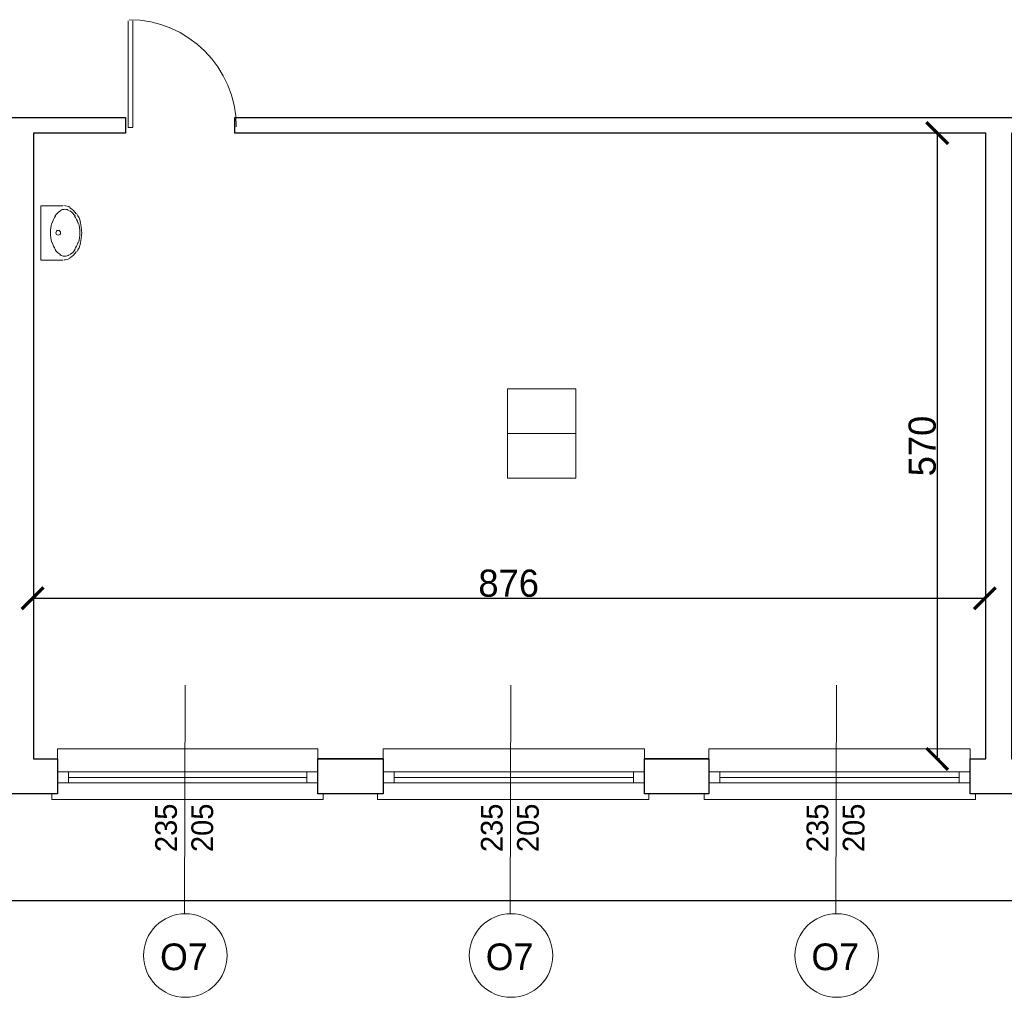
# Model space of a CAD drawing. Header units: centimetres. Extents: x -17621 to 77377, y -18613 to 66.
# Tile 162 of 173: x 50342 to 51248, y -14101 to -13202. Entities that reach past the tile are written whole.
import ezdxf

# ---------------------------------------------------------------- set-up
doc = ezdxf.new("R2010")
doc.units = ezdxf.units.CM
doc.layers.add('0-wymiarowanie rys.CAD', color=5, linetype='Continuous', lineweight=0, true_color=0x0000ff)
for name, color, linetype, lineweight in [('a_drzwi i okna', 2, 'Continuous', 0), ('a_wymiarowanie', 211, 'Continuous', 0), ('pomieszczenia', 191, 'Continuous', 5)]:
    doc.layers.add(name, color=color, linetype=linetype, lineweight=lineweight)
for name, color, linetype in [('PDF4_A220 ŚCIANY WEWNĘTRZNE', 7, 'Continuous'), ('PDF4_A310 STOLARKA ZEWNĘTRZNA', 7, 'Continuous'), ('PDF4_A320 STOLARKA WEWNĘTRZNA', 7, 'Continuous'), ('PDF4_A720 MEBLE', 7, 'Continuous')]:
    doc.layers.add(name, color=color, linetype=linetype)
doc.styles.add('PDF Century Gothic', font='GOTHIC.TTF')
doc.dimstyles.new('ISO-25', dxfattribs={"dimtxt": 25, "dimasz": 20, "dimexe": 0.6, "dimexo": 0.375, "dimtad": 1, "dimdec": 0, "dimtxsty": 'PDF Century Gothic', "dimblk": 'ARCHTICK', "dimcen": 2.5, "dimadec": 1, "dimazin": 0, "dimtfac": 1, "dimtdec": 0, "dimtmove": 0, "dimatfit": 3, "dimldrblk": 'ARCHTICK', "dimfxl": 2, "dimfxlon": 1, "dimarcsym": 0})

# ---------------------------------------------------------------- blocks, each defined once
blk = doc.blocks.new('_ArchTick')
at = {"color": 0, "linetype": 'ByBlock', "const_width": 0.15}
blk.add_lwpolyline([(-0.5, -0.5), (0.5, 0.5)], dxfattribs=at)
blk = doc.blocks.new('*D827')
at = {"layer": 'a_wymiarowanie', "color": 0, "linetype": 'Continuous', "lineweight": -2, "transparency": 16777216}
for p, q in [((50353.57, -13736.41), (50353.57, -13733.81)), ((50353.57, -13734.41), (51229.86, -13734.41)), ((51229.86, -13736.41), (51229.86, -13733.81))]:
    blk.add_line(p, q, dxfattribs=at)
at = {"layer": 'Defpoints', "color": 0, "linetype": 'Continuous', "transparency": 16777216}
for p in [(51229.86, -13734.41), (50353.57, -13882.2), (51229.86, -13882.2)]:
    blk.add_point(p, dxfattribs=at)
at = {"layer": 'a_wymiarowanie', "color": 0, "linetype": 'Continuous', "lineweight": -2, "transparency": 16777216, "xscale": 20, "yscale": 20, "zscale": 20, "rotation": 180}
blk.add_blockref('_ArchTick', (50353.57, -13734.41), dxfattribs=at)
at = {"layer": 'a_wymiarowanie', "color": 0, "linetype": 'Continuous', "lineweight": -2, "transparency": 16777216, "xscale": 20, "yscale": 20, "zscale": 20}
blk.add_blockref('_ArchTick', (51229.86, -13734.41), dxfattribs=at)
at = {"layer": 'a_wymiarowanie', "color": 0, "linetype": 'Continuous', "lineweight": 0, "transparency": 16777216, "insert": (50791.71, -13720.66), "char_height": 25, "attachment_point": 5, "style": 'PDF Century Gothic'}
blk.add_mtext('876', dxfattribs=at)
blk = doc.blocks.new('*D828')
at = {"layer": 'a_wymiarowanie', "color": 0, "linetype": 'Continuous', "lineweight": -2, "transparency": 16777216}
for p, q in [((51188.13, -13306.47), (51185.53, -13306.47)), ((51186.13, -13306.47), (51186.13, -13882.2)), ((51188.13, -13882.2), (51185.53, -13882.2))]:
    blk.add_line(p, q, dxfattribs=at)
at = {"layer": 'Defpoints', "color": 0, "linetype": 'Continuous', "transparency": 16777216}
for p in [(51229.86, -13306.47), (51186.13, -13882.2), (51229.86, -13882.2)]:
    blk.add_point(p, dxfattribs=at)
at = {"layer": 'a_wymiarowanie', "color": 0, "linetype": 'Continuous', "lineweight": -2, "transparency": 16777216, "xscale": 20, "yscale": 20, "zscale": 20}
for p, rotation in [((51186.13, -13306.47), 90), ((51186.13, -13882.2), 270)]:
    blk.add_blockref('_ArchTick', p, dxfattribs=dict(at, rotation=rotation))
at = {"layer": 'a_wymiarowanie', "color": 0, "linetype": 'Continuous', "lineweight": 0, "transparency": 16777216, "insert": (51172.38, -13594.34), "char_height": 25, "attachment_point": 5, "rotation": 90, "style": 'PDF Century Gothic'}
blk.add_mtext('570', dxfattribs=at)
blk = doc.blocks.new('*D1114')
at = {"layer": '0-wymiarowanie rys.CAD', "color": 0, "linetype": 'Continuous', "lineweight": -2, "transparency": 16777216}
for p, q in [((47618.85, -14010.52), (47618.85, -14013.12)), ((47618.85, -14012.52), (52464.29, -14012.52)), ((52464.29, -14010.52), (52464.29, -14013.12))]:
    blk.add_line(p, q, dxfattribs=at)
at = {"layer": 'Defpoints', "color": 0, "linetype": 'Continuous', "transparency": 16777216}
for p in [(47618.85, -13914.37), (52464.29, -13914.37), (52464.29, -14012.52)]:
    blk.add_point(p, dxfattribs=at)
at = {"layer": '0-wymiarowanie rys.CAD', "color": 0, "linetype": 'Continuous', "lineweight": -2, "transparency": 16777216, "xscale": 20, "yscale": 20, "zscale": 20, "rotation": 180}
blk.add_blockref('_ArchTick', (47618.85, -14012.52), dxfattribs=at)
at = {"layer": '0-wymiarowanie rys.CAD', "color": 0, "linetype": 'Continuous', "lineweight": -2, "transparency": 16777216, "xscale": 20, "yscale": 20, "zscale": 20}
blk.add_blockref('_ArchTick', (52464.29, -14012.52), dxfattribs=at)
at = {"layer": '0-wymiarowanie rys.CAD', "color": 0, "linetype": 'Continuous', "transparency": 16777216, "insert": (50041.57, -13998.77), "char_height": 25, "attachment_point": 5, "style": 'PDF Century Gothic'}
blk.add_mtext('4845', dxfattribs=at)

msp = doc.modelspace()

# ---------------------------------------------------------------- linework, layer by layer
at = {"layer": 'a_drzwi i okna'}
for p, q in [((50493.95, -13814.4), (50493.43, -14024.58)), ((50793.67, -13814.4), (50793.14, -14024.58)), ((51093.39, -13814.4), (51092.86, -14024.58))]:
    msp.add_line(p, q, dxfattribs=at)
for centre in [(50494.19, -14063.01), (50793.9, -14063.01), (51093.62, -14063.01)]:
    msp.add_circle(centre, 38.43, dxfattribs=at)
at = {"layer": 'PDF4_A220 ŚCIANY WEWNĘTRZNE', "lineweight": 25}
for points in [[(50439.08, -13292.08), (50439.08, -13306.47), (50354.41, -13306.47), (50354.41, -13882.2), (50376.43, -13882.2), (50376.43, -13914.37), (50316.31, -13914.37), (50316.31, -13882.2), (50330.71, -13882.2), (50330.71, -13306.47), (49639.83, -13306.47), (49639.83, -13292.08)], [(51643.88, -13306.47), (51254.41, -13306.47), (51254.41, -13882.2), (51276.43, -13882.2), (51276.43, -13914.37), (51216.31, -13914.37), (51216.31, -13882.2), (51230.71, -13882.2), (51230.71, -13306.47), (50539.83, -13306.47), (50539.83, -13292.08), (51643.88, -13292.08)], [(50616.03, -13882.2), (50676.14, -13882.2), (50676.14, -13914.37), (50616.03, -13914.37)], [(50916.6, -13882.2), (50975.86, -13882.2), (50975.86, -13914.37), (50916.6, -13914.37)]]:
    msp.add_lwpolyline(points, close=True, dxfattribs=at)
for points in [[(50676.14, -13882.2), (50616.03, -13882.2)], [(50975.86, -13882.2), (50916.6, -13882.2)], [(50676.14, -13914.37), (50616.03, -13914.37)], [(50975.86, -13914.37), (50916.6, -13914.37)]]:
    msp.add_lwpolyline(points, dxfattribs=at)
at = {"layer": 'PDF4_A310 STOLARKA ZEWNĘTRZNA', "lineweight": 5}
for points in [[(50376.43, -13872.89), (50376.43, -13914.37), (50371.35, -13914.37), (50371.35, -13919.45), (50616.03, -13919.45), (50621.11, -13919.45), (50621.11, -13914.37), (50616.03, -13914.37), (50616.03, -13872.89)], [(50676.14, -13872.89), (50676.14, -13914.37), (50671.06, -13914.37), (50671.06, -13919.45), (50916.6, -13919.45), (50920.83, -13919.45), (50920.83, -13914.37), (50916.6, -13914.37), (50916.6, -13872.89)], [(50975.86, -13872.89), (50975.86, -13914.37), (50971.63, -13914.37), (50971.63, -13919.45), (51216.31, -13919.45), (51221.39, -13919.45), (51221.39, -13914.37), (51216.31, -13914.37), (51216.31, -13872.89)], [(50376.43, -13894.05), (50386.59, -13894.05), (50605.87, -13894.05), (50616.03, -13894.05), (50616.03, -13904.21), (50605.87, -13904.21), (50386.59, -13904.21), (50376.43, -13904.21)], [(50676.14, -13894.05), (50686.3, -13894.05), (50906.44, -13894.05), (50916.6, -13894.05), (50916.6, -13904.21), (50906.44, -13904.21), (50686.3, -13904.21), (50676.14, -13904.21)], [(50975.86, -13894.05), (50986.02, -13894.05), (51206.15, -13894.05), (51216.31, -13894.05), (51216.31, -13904.21), (51206.15, -13904.21), (50986.02, -13904.21), (50975.86, -13904.21)]]:
    msp.add_lwpolyline(points, close=True, dxfattribs=at)
for points in [[(50386.59, -13904.21), (50386.59, -13894.05)], [(50386.59, -13899.13), (50605.87, -13899.13)], [(50605.87, -13904.21), (50605.87, -13894.05)], [(50686.3, -13904.21), (50686.3, -13894.05)], [(50686.3, -13899.13), (50906.44, -13899.13)], [(50906.44, -13904.21), (50906.44, -13894.05)], [(50986.02, -13904.21), (50986.02, -13894.05)], [(50986.02, -13899.13), (51206.15, -13899.13)], [(51206.15, -13904.21), (51206.15, -13894.05)]]:
    msp.add_lwpolyline(points, dxfattribs=at)
at = {"layer": 'PDF4_A320 STOLARKA WEWNĘTRZNA', "lineweight": 5}
msp.add_lwpolyline([(50441.62, -13203.18), (50441.62, -13301.39), (50445.85, -13301.39), (50445.85, -13203.18)], dxfattribs=at)
msp.add_arc((50442.37, -13300.78), 98.64, 0, 90, dxfattribs=at)
at = {"layer": 'PDF4_A720 MEBLE', "lineweight": 0}
msp.add_lwpolyline([(50381.51, -13373.36), (50361.19, -13373.36), (50361.19, -13423.31), (50381.51, -13423.31)], dxfattribs=at)
for points in [[(50387.3, -13377.75, 0.138478), (50383.1, -13376.56, 0.138478), (50378.89, -13377.75)], [(50371.21, -13389.15, 0.068248), (50369.97, -13398.16, 0.068272), (50371.21, -13407.16)], [(50395.83, -13407.15, 0.068272), (50397.07, -13398.15, 0.068272), (50395.83, -13389.14)], [(50397.4, -13408.06, 0.068273), (50398.76, -13398.15, 0.068273), (50397.4, -13388.23)], [(50378.89, -13418.55, 0.138478), (50383.1, -13419.74, 0.138478), (50387.3, -13418.55)]]:
    msp.add_lwpolyline(points, format="xyb", dxfattribs=at)
msp.add_circle((50377.17, -13398.15), 2.12, dxfattribs=at)
for centre, radius, start, end in [((50382.25, -13384.6), 11.43, 58.47113, 90.00723), ((50394.1, -13395.61), 23.28, 145.99357, 164.3902), ((50387.33, -13391.38), 15.66, 121.549, 145.99359), ((50379.71, -13391.38), 15.66, 34.02635, 58.47117), ((50378.02, -13391.38), 19.05, 34.02653, 58.47104), ((50372.94, -13395.61), 23.28, 15.62986, 34.02643), ((50372.09, -13395.61), 26.67, 15.62978, 34.02651), ((50394.1, -13400.69), 23.28, 195.62986, 214.02643), ((50372.94, -13400.69), 23.28, 325.98814, 344.38471), ((50372.09, -13400.69), 26.67, 325.98806, 344.38479), ((50387.33, -13404.92), 15.66, 214.02635, 238.47117), ((50379.71, -13404.92), 15.66, 301.5434, 325.98822), ((50378.02, -13404.92), 19.05, 301.54354, 325.98804), ((50382.25, -13411.7), 11.43, 270.00734, 301.54344)]:
    msp.add_arc(centre, radius, start, end, dxfattribs=at)
at = {"layer": 'pomieszczenia'}
msp.add_line((50790.56, -13582.87), (50853.65, -13582.87), dxfattribs=at)
msp.add_lwpolyline([(50790.56, -13541.71), (50853.65, -13541.71), (50853.65, -13624.04), (50790.56, -13624.04)], close=True, dxfattribs=at)

# ---------------------------------------------------------------- texts
at = {"layer": 'a_drzwi i okna', "char_height": 20, "attachment_point": 1, "rotation": 90, "style": 'PDF Century Gothic'}
for insert in [(50466.37, -13967.87), (50766.09, -13967.87), (51065.81, -13967.87)]:
    msp.add_mtext_dynamic_manual_height_columns('235\\P205', width=179.8157, gutter_width=12.5, heights=[162.81], dxfattribs=dict(at, insert=insert))
at = {"layer": 'a_drzwi i okna', "char_height": 24.547, "attachment_point": 7, "style": 'PDF Century Gothic'}
for insert in [(50470.9, -14076.83), (50770.62, -14076.83), (51070.33, -14076.83)]:
    msp.add_mtext_dynamic_manual_height_columns('O7', width=220.698, gutter_width=15.34, heights=[199.83], dxfattribs=dict(at, insert=insert))

# ---------------------------------------------------------------- dimensions: what is measured, and where the dimension line sits
at = {"layer": '0-wymiarowanie rys.CAD', "linetype": 'Continuous'}
dim = msp.add_linear_dim(base=(52464.29, -14012.52), p1=(47618.85, -13914.37), p2=(52464.29, -13914.37), dimstyle='ISO-25', dxfattribs=at)
dim.commit()
dim.dimension.update_dxf_attribs({"geometry": '*D1114', "text_midpoint": (50041.57, -13998.77)})
at = {"layer": 'a_wymiarowanie', "linetype": 'Continuous', "lineweight": 0}
dim = msp.add_linear_dim(base=(51186.13, -13882.2), p1=(51229.86, -13306.47), p2=(51229.86, -13882.2), angle=90, text='570', dimstyle='ISO-25', dxfattribs=at)
dim.commit()
dim.dimension.update_dxf_attribs({"geometry": '*D828', "text_midpoint": (51172.38, -13594.34)})
dim = msp.add_linear_dim(base=(51229.86, -13734.41), p1=(50353.57, -13882.2), p2=(51229.86, -13882.2), dimstyle='ISO-25', dxfattribs=at)
dim.commit()
dim.dimension.update_dxf_attribs({"geometry": '*D827', "text_midpoint": (50791.71, -13720.66)})

doc.saveas('drawing.dxf')
